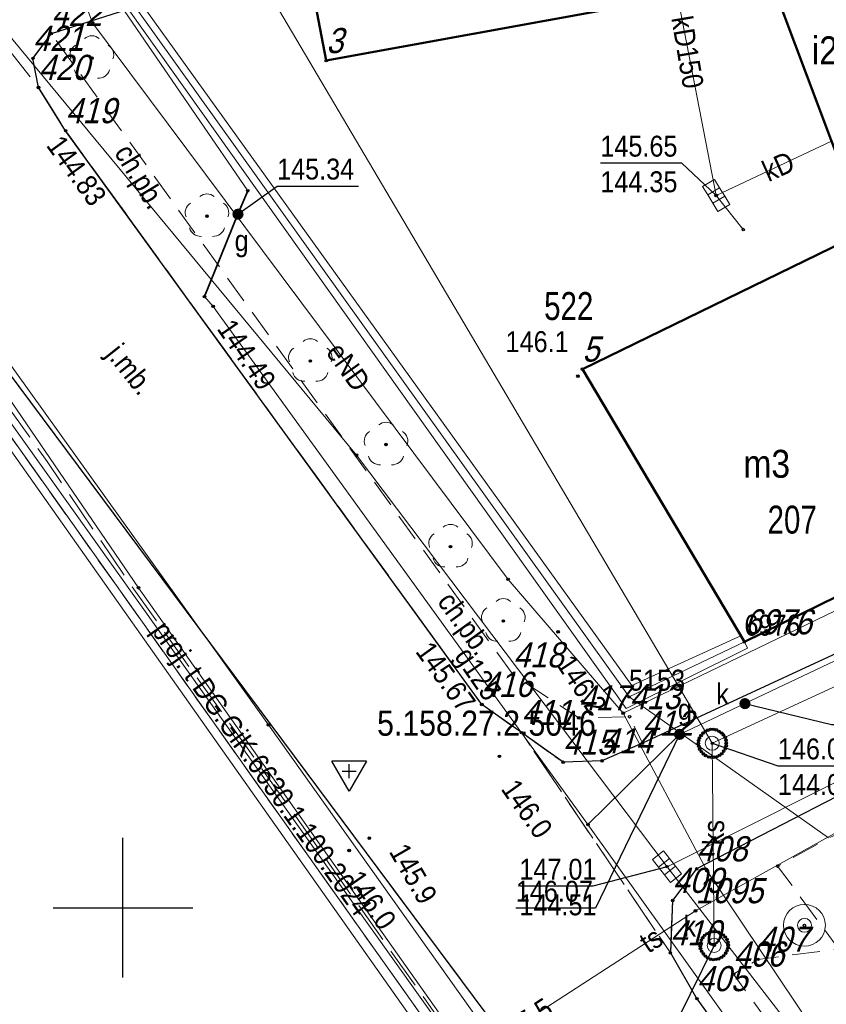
# Model space of a CAD drawing. Header units: metres. Extents: x 5551907 to 5556416, y 5709283 to 5712755.
# Tile 26 of 100: x 5554396 to 5554425, y 5710597 to 5710632. Entities that reach past the tile are written whole.
import ezdxf
from ezdxf.enums import TextEntityAlignment as Align

# ---------------------------------------------------------------- set-up
doc = ezdxf.new("R2010")
doc.units = ezdxf.units.M
for name, pattern in [('1.0_0.5', [1.5, 1, -0.5]), ('1.5_0.5', [2, 1.5, -0.5]), ('219-500', [0])]:
    doc.linetypes.add(name, pattern=pattern)
doc.layers.get('0').update_dxf_attribs({"color": 2, "lineweight": 5})
doc.styles.get("Standard").update_dxf_attribs({"font": 'Working1250', "width": 0.75})
doc.linetypes.add('otdn_500', pattern='A,5,0,[21,ksztalty.shx,S=0.5,R=0,X=0,Y=0]', length=5)

# ---------------------------------------------------------------- blocks, each defined once
blk = doc.blocks.new('PUNKTBUD')
at = {"color": 0}
blk.add_circle((0, 0), 0.045, dxfattribs=at)
blk = doc.blocks.new('203')
at = {"linetype": 'Continuous', "lineweight": 0}
h = blk.add_hatch(color=0, dxfattribs=at)
edge = h.paths.add_edge_path()
edge.add_arc((0, 0), 0.045, 0, 360)
blk = doc.blocks.new('PW01')
at = {"linetype": 'Continuous', "lineweight": 13}
h = blk.add_hatch(color=0, dxfattribs=at)
edge = h.paths.add_edge_path()
edge.add_arc((0, 0), 0.045, 0, 360)
blk = doc.blocks.new('OP021')
at = {"linetype": 'Continuous', "lineweight": 13}
h = blk.add_hatch(color=0, dxfattribs=at)
edge = h.paths.add_edge_path()
edge.add_arc((0, 0), 0.05, 0, 360)
at = {"color": 0, "linetype": 'Continuous', "lineweight": 13}
for centre, start, end in [((0, 0.4), 49.272, 130.728), ((-0.38, 0.124), 121.308, 202.548), ((0.38, 0.124), 337.452, 58.692), ((-0.235, -0.324), 193.221, 274.871), ((0.235, -0.324), 265.129, 346.779)]:
    blk.add_arc(centre, 0.4, start, end, dxfattribs=at)
blk = doc.blocks.new('US22')
at = {"color": 0, "linetype": 'Continuous', "lineweight": 13}
blk.add_circle((0, 0), 0.25, dxfattribs=at)
blk = doc.blocks.new('US13')
at = {"color": 0, "linetype": 'Continuous', "lineweight": 13}
for radius in [0.75, 0.25]:
    blk.add_circle((0, 0), radius, dxfattribs=at)
blk = doc.blocks.new('US05')
at = {"color": 0, "linetype": 'Continuous', "lineweight": 13}
for p, q in [((-0.525, -0.25), (-0.525, 0.25)), ((-0.525, 0.25), (-0.175, 0.25)), ((-0.175, -0.25), (-0.175, 0.25)), ((-0.175, 0.25), (0.175, 0.25)), ((0.175, -0.25), (0.175, 0.25)), ((0.175, 0.25), (0.525, 0.25)), ((0.525, -0.25), (0.525, 0.25)), ((-0.525, -0.25), (-0.175, -0.25)), ((-0.175, -0.25), (0.175, -0.25)), ((0.175, -0.25), (0.525, -0.25))]:
    blk.add_line(p, q, dxfattribs=at)
blk = doc.blocks.new('US25')
at = {"linetype": 'Continuous', "lineweight": 0}
h = blk.add_hatch(color=0, dxfattribs=at)
edge = h.paths.add_edge_path()
edge.add_arc((0, 0), 0.2, 0, 360)
blk = doc.blocks.new('PIKIETAW1891')
at = {"color": 0}
blk.add_circle((0, 0), 0.045, dxfattribs=at)
blk = doc.blocks.new('OSSH')
at = {"color": 0}
for p, q in [((0, -0.721), (-0.624, 0.362)), ((0.626, 0.362), (-0.624, 0.362)), ((0.626, 0.362), (0, -0.721)), ((-0.25, 0), (0.25, 0)), ((0, -0.25), (0, 0.25))]:
    blk.add_line(p, q, dxfattribs=at)
blk = doc.blocks.new('RAMKA500K')
at = {"color": 0}
for p, q in [((0, 97.5), (0, 102.5)), ((400, 97.5), (400, 102.5)), ((0, 100), (2.5, 100)), ((397.5, 100), (400, 100))]:
    blk.add_line(p, q, dxfattribs=at)

msp = doc.modelspace()

# ---------------------------------------------------------------- linework, layer by layer
at = {"layer": '218-kontur użytku gruntowego', "color": 3, "linetype": 'CONTINUOUS', "lineweight": 18, "flags": 128}
for points in [[(5554400.44, 5710632.27), (5554418.12, 5710607.55)], [(5554418.12, 5710607.55), (5554400.44, 5710632.27)], [(5554417.28, 5710586.85), (5554385.57, 5710631.55)], [(5554385.57, 5710631.55), (5554417.28, 5710586.85)], [(5554422.25, 5710609.52), (5554431.61, 5710614.12)], [(5554431.61, 5710614.12), (5554422.25, 5710609.52)], [(5554418.12, 5710607.55), (5554422.25, 5710609.52)], [(5554422.25, 5710609.52), (5554418.12, 5710607.55)]]:
    msp.add_lwpolyline(points, dxfattribs=at)
at = {"layer": '219-działka ewidencyjna', "color": 7, "linetype": '219-500', "lineweight": 18, "flags": 128}
for points in [[(5554421.88, 5710636.76), (5554425.93, 5710626.02)], [(5554400.44, 5710632.27), (5554418.12, 5710607.55)], [(5554385.57, 5710631.55), (5554417.28, 5710586.85)], [(5554431.61, 5710614.12), (5554422.25, 5710609.52)], [(5554422.25, 5710609.52), (5554418.12, 5710607.55)], [(5554418.12, 5710607.55), (5554425.26, 5710602.5)]]:
    msp.add_lwpolyline(points, dxfattribs=at)
at = {"layer": '312-budynek ewidencyjny', "color": 7, "linetype": 'CONTINUOUS', "lineweight": 50, "flags": 128}
for points in [[(5554407.28, 5710630.34), (5554406.56, 5710634.1)], [(5554423.2, 5710633.25), (5554407.28, 5710630.34)], [(5554425.78, 5710626.38), (5554423.2, 5710633.25)], [(5554416.45, 5710619.29), (5554426.76, 5710624.32)], [(5554422.25, 5710609.52), (5554416.45, 5710619.29)], [(5554431.61, 5710614.12), (5554422.25, 5710609.52)]]:
    msp.add_lwpolyline(points, dxfattribs=at)
at = {"layer": 'chodnik', "color": 7, "linetype": '1.0_0.5', "lineweight": 18, "flags": 128}
for points in [[(5554323.63, 5710713.31), (5554326.52, 5710709.16), (5554339.47, 5710691.89), (5554356.75, 5710669.05), (5554369.9, 5710652.17), (5554375.24, 5710645.27), (5554382.14, 5710636.36), (5554385.57, 5710631.55), (5554417.28, 5710586.85), (5554420.33, 5710583.2), (5554421.57, 5710584.7), (5554394.12, 5710621.57), (5554370.14, 5710654.01), (5554350.19, 5710680.11), (5554349.5, 5710681.17), (5554338.47, 5710695.86), (5554328.36, 5710709.29), (5554324.94, 5710714.22)], [(5554396.78, 5710630.42), (5554396.98, 5710629.38), (5554397.95, 5710627.83), (5554412.85, 5710607.28), (5554414.27, 5710606.27), (5554415.76, 5710605.21), (5554417.15, 5710605.26), (5554418.6, 5710605.89), (5554418.14, 5710606.84), (5554416.32, 5710606.8), (5554413.97, 5710608.34), (5554397.44, 5710631.31)], [(5554429.47, 5710584.39), (5554430.99, 5710584.95), (5554421.86, 5710597.62), (5554422.73, 5710598.15), (5554425.63, 5710598.52), (5554423.44, 5710601.49), (5554425.26, 5710602.5), (5554431.17, 5710605.11), (5554438.07, 5710607.99), (5554444.91, 5710611.36), (5554452.11, 5710615.02), (5554452.61, 5710615.32), (5554452.13, 5710615.92), (5554451.37, 5710616.17), (5554450.17, 5710615.94), (5554426.32, 5710604.38), (5554420.54, 5710601.39), (5554419.68, 5710600.26), (5554419.6, 5710598.38), (5554420.55, 5710596.74)]]:
    msp.add_lwpolyline(points, close=True, dxfattribs=at)
at = {"layer": 'jezdnia', "color": 7, "linetype": '1.5_0.5', "lineweight": 18, "flags": 128}
for points in [[(5554552.05, 5710711.22), (5554552.63, 5710709.3), (5554552.53, 5710707.06), (5554552.16, 5710705.41), (5554551.51, 5710704.05), (5554550.31, 5710702.54), (5554547.38, 5710699.78), (5554530.25, 5710683.47), (5554518.24, 5710671.52), (5554515.19, 5710668.72), (5554512.43, 5710666.27), (5554509.44, 5710663.6), (5554503.12, 5710658.09), (5554494.7, 5710651.01), (5554489.25, 5710646.55), (5554488.04, 5710645.72), (5554487.11, 5710645.3), (5554485.69, 5710644.79), (5554478.94, 5710642.57), (5554477.43, 5710642.29), (5554475.08, 5710642.25), (5554473.42, 5710642.28), (5554472.43, 5710638.71), (5554473.93, 5710638.51), (5554474.43, 5710637.77), (5554474.72, 5710636.97), (5554474.66, 5710636.42), (5554473.93, 5710635.73), (5554466.73, 5710630.76), (5554450.45, 5710621.12), (5554425.4, 5710609.05), (5554418.6, 5710605.89), (5554417.15, 5710605.26), (5554415.76, 5710605.21), (5554414.27, 5710606.27), (5554419.6, 5710598.38), (5554419.68, 5710600.26), (5554420.54, 5710601.39), (5554426.32, 5710604.38), (5554450.17, 5710615.94), (5554455.64, 5710618.96), (5554457.51, 5710620.02), (5554470.33, 5710627.61), (5554480.55, 5710633.59), (5554490.93, 5710638.9), (5554493.53, 5710640.11), (5554500.28, 5710648.12), (5554500.93, 5710648.88), (5554511.72, 5710657.89), (5554514.76, 5710660.52), (5554517.05, 5710662.45), (5554519.99, 5710665.18), (5554525.09, 5710670.03), (5554526.61, 5710671.37), (5554527.35, 5710672.08), (5554528.16, 5710672.64), (5554535.47, 5710679.96), (5554536.25, 5710680.82), (5554537.58, 5710682.07), (5554542.1, 5710686.33), (5554551.5, 5710695.18), (5554553.01, 5710696.3), (5554554.52, 5710697.03), (5554556.44, 5710697.5), (5554558.78, 5710696.84), (5554560.73, 5710695.29)], [(5554421.57, 5710584.7), (5554429.47, 5710584.39), (5554420.55, 5710596.74), (5554419.6, 5710598.38), (5554414.27, 5710606.27), (5554412.85, 5710607.28), (5554397.95, 5710627.83), (5554396.98, 5710629.38), (5554375.33, 5710656.67), (5554354.72, 5710685.09), (5554349.5, 5710681.17), (5554350.19, 5710680.11), (5554370.14, 5710654.01), (5554394.12, 5710621.57)]]:
    msp.add_lwpolyline(points, close=True, dxfattribs=at)
at = {"layer": 'krawężnik', "color": 7, "linetype": 'CONTINUOUS', "lineweight": 25, "flags": 128}
for points in [[(5554421.57, 5710584.7), (5554394.12, 5710621.57), (5554370.14, 5710654.01), (5554350.19, 5710680.11), (5554349.5, 5710681.17), (5554338.47, 5710695.86), (5554328.36, 5710709.29), (5554324.94, 5710714.22)], [(5554472.43, 5710638.71), (5554473.93, 5710638.51), (5554474.43, 5710637.77), (5554474.72, 5710636.97), (5554474.66, 5710636.42), (5554473.93, 5710635.73), (5554466.73, 5710630.76), (5554450.45, 5710621.12), (5554425.4, 5710609.05), (5554418.6, 5710605.89), (5554417.15, 5710605.26), (5554415.76, 5710605.21), (5554414.27, 5710606.27), (5554412.85, 5710607.28), (5554397.95, 5710627.83), (5554396.98, 5710629.38), (5554396.78, 5710630.42), (5554397.44, 5710631.31), (5554400.44, 5710632.27)], [(5554452.61, 5710615.32), (5554452.13, 5710615.92), (5554451.37, 5710616.17), (5554450.17, 5710615.94), (5554426.32, 5710604.38), (5554420.54, 5710601.39), (5554419.68, 5710600.26), (5554419.6, 5710598.38), (5554420.55, 5710596.74), (5554429.47, 5710584.39)]]:
    msp.add_lwpolyline(points, dxfattribs=at)
at = {"layer": 'obudowa ochronna przewodu', "color": 7, "linetype": 'CONTINUOUS', "lineweight": 35, "flags": 128}
msp.add_lwpolyline([(5554402.92, 5710621.89), (5554404.12, 5710624.84), (5554404.47, 5710625.68)], dxfattribs=at)
at = {"layer": 'przewód elektroenergetyczny podziemny', "color": 1, "linetype": 'CONTINUOUS', "lineweight": 18, "flags": 128}
for points in [[(5554396.74, 5710637.56), (5554398.91, 5710631.7), (5554413.79, 5710611.76), (5554417.91, 5710606.97), (5554420.9, 5710601.33), (5554425.41, 5710594.62), (5554440.73, 5710570.16), (5554441.76, 5710569.31), (5554444.92, 5710571.7), (5554445.59, 5710571.37), (5554447.05, 5710571.93), (5554466.29, 5710583.95), (5554467.82, 5710585.54), (5554469.46, 5710586.99), (5554470, 5710588.24)], [(5554417.91, 5710606.97), (5554451.06, 5710622.98), (5554454, 5710624.58)]]:
    msp.add_lwpolyline(points, dxfattribs=at)
at = {"layer": 'przewód gazowy', "color": 40, "linetype": 'CONTINUOUS', "lineweight": 18, "flags": 128}
for points in [[(5554416.65, 5710602.98), (5554403.23, 5710621.54), (5554402.92, 5710621.89), (5554404.12, 5710624.84), (5554404.47, 5710625.68), (5554397.07, 5710636.48), (5554396.18, 5710636.85), (5554393.21, 5710638.9), (5554390.23, 5710641.85), (5554387.51, 5710644.56), (5554380.01, 5710652.42)], [(5554486.45, 5710644.06), (5554480.09, 5710640.63), (5554479.35, 5710637.86), (5554467.72, 5710631.02), (5554457.69, 5710625.12), (5554455.64, 5710623.84), (5554451.05, 5710621.25), (5554437.2, 5710614.4), (5554422.27, 5710607.31), (5554419.93, 5710606.21), (5554416.65, 5710602.98)], [(5554458.63, 5710544.72), (5554452.81, 5710552.45), (5554445.41, 5710563.26), (5554445.14, 5710563.64), (5554442.44, 5710567.41), (5554430.23, 5710585.03), (5554427.69, 5710587.53), (5554416.65, 5710602.98)]]:
    msp.add_lwpolyline(points, dxfattribs=at)
at = {"layer": 'przewód kanalizacyjny', "color": 34, "linetype": 'CONTINUOUS', "lineweight": 18, "flags": 128}
for points in [[(5554403.43, 5710635.81), (5554421.1, 5710605.89), (5554436.67, 5710613.08), (5554452.64, 5710620.71), (5554475.58, 5710633.69), (5554493.24, 5710644.62), (5554505.33, 5710636.12), (5554511.32, 5710631.05), (5554532.54, 5710615.46), (5554538.01, 5710606.53), (5554542.3, 5710598.85), (5554545.18, 5710592.28), (5554547.72, 5710585.05), (5554551.08, 5710576.4), (5554560.88, 5710550.1), (5554563.42, 5710544.78), (5554570, 5710519.72), (5554571.02, 5710502.86)], [(5554515.93, 5710629.05), (5554498.05, 5710642.9), (5554494.02, 5710642.62), (5554493.13, 5710642.63), (5554470.02, 5710641.98), (5554450.65, 5710640.72), (5554445.72, 5710640.39), (5554434.44, 5710639.3), (5554418.83, 5710637.96), (5554391.77, 5710636.28), (5554394.11, 5710633.44), (5554408.36, 5710616.21), (5554419.48, 5710601.47)], [(5554418.83, 5710637.96), (5554421.24, 5710625.51)], [(5554479.52, 5710633.3), (5554458.72, 5710621.09), (5554441.18, 5710612.36), (5554419.48, 5710601.47)], [(5554421.24, 5710625.51), (5554425.37, 5710627.46)], [(5554421.24, 5710625.51), (5554422.21, 5710624.29)], [(5554421.17, 5710598.65), (5554421.1, 5710605.89)], [(5554419.48, 5710601.47), (5554432.44, 5710584.66), (5554437.45, 5710586.19), (5554437.6, 5710585.6)]]:
    msp.add_lwpolyline(points, dxfattribs=at)
at = {"layer": 'przewód telekomunikacyjny podziemny', "color": 30, "linetype": 'CONTINUOUS', "lineweight": 18, "flags": 128}
for points in [[(5554446.39, 5710546), (5554438, 5710558.61), (5554420.23, 5710583.63), (5554400.56, 5710611.46), (5554390.86, 5710625.65), (5554379.37, 5710640.87), (5554363.85, 5710660.95), (5554356.41, 5710670.49), (5554340.96, 5710690.97), (5554324.08, 5710713.52), (5554322.07, 5710717.37), (5554318.83, 5710725.14), (5554317.4, 5710729.49), (5554313.96, 5710747.36), (5554310.1, 5710767.3), (5554307.07, 5710783.72), (5554304.42, 5710793.03), (5554300.46, 5710804.82), (5554292.87, 5710822.58)], [(5554463.96, 5710526.5), (5554462.85, 5710526.03), (5554461.35, 5710526.43), (5554450.63, 5710541.17), (5554432.61, 5710568.64), (5554418.97, 5710587.2), (5554405.21, 5710606.55), (5554390.24, 5710627.44), (5554367.89, 5710656.4), (5554350.5, 5710678.99), (5554328.33, 5710708.59), (5554322.14, 5710717.73), (5554320.14, 5710722.26), (5554317.97, 5710729.06), (5554315.34, 5710738.47), (5554308.85, 5710776.34), (5554305.91, 5710789.01), (5554301.93, 5710801.22), (5554298.1, 5710811.71)], [(5554451.62, 5710615.26), (5554451.25, 5710615.01), (5554445.5, 5710612.03), (5554439.88, 5710609.43), (5554431.8, 5710606.18), (5554420.5, 5710599.89), (5554413.04, 5710595.05), (5554418.43, 5710587.27), (5554421.85, 5710580.69), (5554423.62, 5710578.89), (5554425.07, 5710576.9), (5554428.95, 5710571.78), (5554432.09, 5710567.46), (5554439.67, 5710557.33), (5554446.17, 5710546.45), (5554449.55, 5710541.81), (5554450.74, 5710539.67), (5554440.28, 5710534.28), (5554434.87, 5710531.22), (5554426.77, 5710526.7), (5554421.99, 5710524.3), (5554412.76, 5710518.69), (5554409.67, 5710523.11), (5554408.89, 5710523.91)]]:
    msp.add_lwpolyline(points, dxfattribs=at)
at = {"layer": 'przewód telekomunikacyjny podziemny - ob. projektowany', "color": 30, "linetype": '1.5_0.5', "lineweight": 18, "flags": 128}
msp.add_lwpolyline([(5554463.96, 5710526.5), (5554463.32, 5710526.04), (5554458.17, 5710524.26), (5554457.12, 5710523.86), (5554448.01, 5710540.49), (5554448.84, 5710543.27), (5554441.72, 5710554.37), (5554440.62, 5710555.15), (5554435.68, 5710562.26), (5554434.34, 5710564.11), (5554434.27, 5710565.07), (5554430.76, 5710569.72), (5554423.75, 5710578.99), (5554423.15, 5710579.08), (5554422.39, 5710580.23), (5554421.55, 5710581.5), (5554419.86, 5710584.76), (5554419.35, 5710585.14), (5554418.6, 5710585.59), (5554412.3, 5710594.62), (5554404.98, 5710604.98), (5554400.32, 5710611.51), (5554397.29, 5710615.98), (5554393.83, 5710620.82), (5554393.17, 5710620.36)], dxfattribs=at)
at = {"layer": 'rzedna-Atr2', "color": 7, "flags": 128}
for points in [[(5554421.24, 5710625.51), (5554420.01, 5710626.67), (5554417.093, 5710626.67)], [(5554404.12, 5710624.84), (5554405.52, 5710625.85), (5554408.437, 5710625.85)], [(5554422.27, 5710607.31), (5554425.37, 5710606.56), (5554427.931, 5710606.56)], [(5554419.93, 5710606.21), (5554416.92, 5710599.98), (5554414.066, 5710599.98)], [(5554421.1, 5710605.89), (5554423.45, 5710605.08), (5554426.362, 5710605.08)], [(5554419.48, 5710601.47), (5554416.82, 5710600.77), (5554414.195, 5710600.77)], [(5554421.17, 5710598.65), (5554419.43, 5710595.11), (5554416.507, 5710595.11)]]:
    msp.add_lwpolyline(points, dxfattribs=at)
at = {"layer": 'studnia kanalizacyjna', "color": 34, "linetype": 'CONTINUOUS', "lineweight": 18, "flags": 128}
for points in [[(5554421.6, 5710605.9), (5554421.6, 5710605.8), (5554421.57, 5710605.7), (5554421.51, 5710605.61), (5554421.44, 5710605.52), (5554421.36, 5710605.46), (5554421.27, 5710605.41), (5554421.17, 5710605.39), (5554421.07, 5710605.39), (5554420.97, 5710605.4), (5554420.86, 5710605.45), (5554420.78, 5710605.51), (5554420.71, 5710605.59), (5554420.65, 5710605.68), (5554420.62, 5710605.78), (5554420.6, 5710605.88), (5554420.61, 5710605.98), (5554420.64, 5710606.08), (5554420.7, 5710606.17), (5554420.77, 5710606.25), (5554420.85, 5710606.31), (5554420.94, 5710606.36), (5554421.04, 5710606.39), (5554421.14, 5710606.39), (5554421.24, 5710606.37), (5554421.34, 5710606.32), (5554421.43, 5710606.26), (5554421.5, 5710606.19), (5554421.56, 5710606.1), (5554421.59, 5710606)], [(5554421.67, 5710598.66), (5554421.66, 5710598.56), (5554421.63, 5710598.46), (5554421.58, 5710598.37), (5554421.51, 5710598.28), (5554421.43, 5710598.22), (5554421.33, 5710598.17), (5554421.23, 5710598.15), (5554421.13, 5710598.14), (5554421.03, 5710598.16), (5554420.93, 5710598.21), (5554420.85, 5710598.27), (5554420.78, 5710598.35), (5554420.72, 5710598.44), (5554420.68, 5710598.53), (5554420.67, 5710598.63), (5554420.68, 5710598.73), (5554420.71, 5710598.84), (5554420.76, 5710598.93), (5554420.83, 5710599.01), (5554420.91, 5710599.07), (5554421.01, 5710599.12), (5554421.11, 5710599.14), (5554421.21, 5710599.15), (5554421.31, 5710599.13), (5554421.41, 5710599.08), (5554421.49, 5710599.02), (5554421.56, 5710598.95), (5554421.63, 5710598.86), (5554421.66, 5710598.76)]]:
    msp.add_lwpolyline(points, close=True, dxfattribs=at)
at = {"layer": 'ściana oporowa (linia)', "color": 0, "lineweight": 18}
for p, q in [((5554400.643, 5710632.415), (5554418.226, 5710607.962)), ((5554386.634, 5710630.485), (5554417.793, 5710586.769)), ((5554418.226, 5710607.962), (5554422.142, 5710609.746)), ((5554422.142, 5710609.746), (5554422.25, 5710609.52))]:
    msp.add_line(p, q, dxfattribs=at)
at = {"layer": 'ściana oporowa (linia)', "color": 0, "linetype": 'otdn_500', "lineweight": 18}
for p, q in [((5554400.237, 5710632.124), (5554418.014, 5710607.138)), ((5554386.226, 5710630.195), (5554416.707, 5710587.011)), ((5554422.358, 5710609.294), (5554422.25, 5710609.52)), ((5554418.014, 5710607.138), (5554422.358, 5710609.294))]:
    msp.add_line(p, q, dxfattribs=at)

# ---------------------------------------------------------------- block references
at = {"layer": '203-punkt graniczny', "color": 7, "linetype": 'CONTINUOUS', "lineweight": 18}
for p in [(5554422.25, 5710609.52), (5554418.12, 5710607.55)]:
    msp.add_blockref('203', p, dxfattribs=at)
at = {"layer": 'drzewo liściaste', "color": 94, "linetype": 'CONTINUOUS', "lineweight": 18}
for p in [(5554398.89, 5710630.43), (5554403.01, 5710624.77), (5554406.71, 5710619.58), (5554409.42, 5710616.59), (5554411.73, 5710612.93), (5554413.62, 5710610.27)]:
    msp.add_blockref('OP021', p, dxfattribs=at)
at = {"layer": 'kratka ściekowa', "color": 34, "linetype": 'CONTINUOUS', "lineweight": 18}
for p, rotation in [((5554421.24, 5710625.51), 301.477), ((5554419.48, 5710601.47), 308.254)]:
    msp.add_blockref('US05', p, dxfattribs=dict(at, rotation=rotation))
at = {"layer": 'pikieta naturalna', "color": 7, "linetype": 'CONTINUOUS', "lineweight": 13}
for p in [(5554416.29, 5710619.04), (5554415.58, 5710609.88), (5554413.48, 5710605.42), (5554408.82, 5710602.49), (5554408.1, 5710602.05)]:
    msp.add_blockref('PW01', p, dxfattribs=at)
at = {"layer": 'pikieta sztuczna', "color": 7, "linetype": 'CONTINUOUS', "lineweight": 13}
for p in [(5554397.95, 5710627.83), (5554412.85, 5710607.28), (5554420.55, 5710596.74)]:
    msp.add_blockref('PW01', p, dxfattribs=at)
at = {"layer": 'Punkt budynku', "color": 5, "linetype": 'CONTINUOUS', "lineweight": 18}
for p in [(5554407.28, 5710630.34), (5554416.45, 5710619.29), (5554422.25, 5710609.52)]:
    msp.add_blockref('PUNKTBUD', p, dxfattribs=at)
at = {"layer": 'Punkt roboczy BDOT GESUT K1', "color": 6, "linetype": 'CONTINUOUS', "lineweight": 18}
for p in [(5554398.91, 5710631.7), (5554397.44, 5710631.31), (5554397.44, 5710631.31), (5554396.78, 5710630.42), (5554396.78, 5710630.42), (5554398.89, 5710630.43), (5554396.98, 5710629.38), (5554396.98, 5710629.38), (5554396.98, 5710629.38), (5554397.95, 5710627.83), (5554397.95, 5710627.83), (5554397.95, 5710627.83), (5554397.95, 5710627.83), (5554404.47, 5710625.68), (5554404.47, 5710625.68), (5554421.24, 5710625.51), (5554421.24, 5710625.51), (5554421.24, 5710625.51), (5554421.24, 5710625.51), (5554404.12, 5710624.84), (5554404.12, 5710624.84), (5554404.12, 5710624.84), (5554403.01, 5710624.77), (5554422.21, 5710624.29), (5554402.92, 5710621.89), (5554402.92, 5710621.89), (5554403.23, 5710621.54), (5554403.23, 5710621.54), (5554406.71, 5710619.58), (5554416.29, 5710619.04), (5554409.42, 5710616.59), (5554408.36, 5710616.21), (5554411.73, 5710612.93), (5554413.79, 5710611.76), (5554400.56, 5710611.46), (5554413.62, 5710610.27), (5554415.58, 5710609.88), (5554422.25, 5710609.52), (5554413.97, 5710608.34), (5554418.12, 5710607.55), (5554412.85, 5710607.28), (5554412.85, 5710607.28), (5554412.85, 5710607.28), (5554412.85, 5710607.28), (5554422.27, 5710607.31), (5554422.27, 5710607.31), (5554417.91, 5710606.97), (5554417.91, 5710606.97), (5554418.14, 5710606.84), (5554405.21, 5710606.55), (5554416.32, 5710606.8), (5554414.27, 5710606.27), (5554414.27, 5710606.27), (5554414.27, 5710606.27), (5554414.27, 5710606.27), (5554419.93, 5710606.21), (5554419.93, 5710606.21), (5554420.7, 5710606.17), (5554420.77, 5710606.25), (5554420.85, 5710606.31), (5554420.94, 5710606.36), (5554421.04, 5710606.39), (5554421.14, 5710606.39), (5554421.24, 5710606.37), (5554421.34, 5710606.32), (5554421.43, 5710606.26), (5554421.5, 5710606.19), (5554418.6, 5710605.89), (5554418.6, 5710605.89), (5554418.6, 5710605.89), (5554420.6, 5710605.88), (5554420.61, 5710605.98), (5554420.62, 5710605.78), (5554420.64, 5710606.08), (5554421.1, 5710605.89), (5554421.1, 5710605.89), (5554421.1, 5710605.89), (5554421.56, 5710606.1), (5554421.59, 5710606), (5554421.6, 5710605.9), (5554421.6, 5710605.8), (5554413.48, 5710605.42), (5554420.65, 5710605.68), (5554420.71, 5710605.59), (5554420.78, 5710605.51), (5554420.86, 5710605.45), (5554421.27, 5710605.41), (5554421.36, 5710605.46), (5554421.44, 5710605.52), (5554421.51, 5710605.61), (5554421.57, 5710605.7), (5554415.76, 5710605.21), (5554415.76, 5710605.21), (5554415.76, 5710605.21), (5554417.15, 5710605.26), (5554417.15, 5710605.26), (5554417.15, 5710605.26), (5554420.97, 5710605.4), (5554421.07, 5710605.39), (5554421.17, 5710605.39), (5554416.65, 5710602.98), (5554416.65, 5710602.98), (5554416.65, 5710602.98), (5554408.82, 5710602.49), (5554408.1, 5710602.05), (5554419.48, 5710601.47), (5554419.48, 5710601.47), (5554419.48, 5710601.47), (5554419.48, 5710601.47), (5554420.54, 5710601.39), (5554420.54, 5710601.39), (5554420.54, 5710601.39), (5554420.9, 5710601.33), (5554423.44, 5710601.49), (5554419.68, 5710600.26), (5554419.68, 5710600.26), (5554419.68, 5710600.26), (5554420.5, 5710599.89), (5554420.91, 5710599.07), (5554421.01, 5710599.12), (5554421.11, 5710599.14), (5554421.21, 5710599.15), (5554421.31, 5710599.13), (5554421.41, 5710599.08), (5554424.4, 5710599.37), (5554420.68, 5710598.73), (5554420.71, 5710598.84), (5554420.76, 5710598.93), (5554420.83, 5710599.01), (5554421.49, 5710599.02), (5554421.56, 5710598.95), (5554421.63, 5710598.86), (5554421.66, 5710598.76), (5554419.6, 5710598.38), (5554419.6, 5710598.38), (5554419.6, 5710598.38), (5554419.6, 5710598.38), (5554420.67, 5710598.63), (5554420.68, 5710598.53), (5554420.72, 5710598.44), (5554421.17, 5710598.65), (5554421.17, 5710598.65), (5554421.58, 5710598.37), (5554421.63, 5710598.46), (5554421.66, 5710598.56), (5554421.67, 5710598.66), (5554420.78, 5710598.35), (5554420.85, 5710598.27), (5554420.93, 5710598.21), (5554421.03, 5710598.16), (5554421.13, 5710598.14), (5554421.23, 5710598.15), (5554421.33, 5710598.17), (5554421.43, 5710598.22), (5554421.51, 5710598.28), (5554422.73, 5710598.15), (5554421.86, 5710597.62), (5554420.55, 5710596.74), (5554420.55, 5710596.74), (5554420.55, 5710596.74), (5554420.55, 5710596.74)]:
    msp.add_blockref('PIKIETAW1891', p, dxfattribs=at)
at = {"layer": 'rzedna', "color": 34, "linetype": 'CONTINUOUS', "lineweight": 18}
for p, rotation in [((5554421.24, 5710625.51), 301.477), ((5554419.48, 5710601.47), 308.254)]:
    msp.add_blockref('PW01', p, dxfattribs=dict(at, rotation=rotation))
at = {"layer": 'rzedna', "color": 40, "linetype": 'CONTINUOUS', "lineweight": 18}
for p in [(5554404.12, 5710624.84), (5554403.23, 5710621.54), (5554422.27, 5710607.31), (5554419.93, 5710606.21)]:
    msp.add_blockref('PW01', p, dxfattribs=at)
at = {"layer": 'rzedna', "color": 34, "linetype": 'CONTINUOUS', "lineweight": 18}
for p in [(5554421.1, 5710605.89), (5554421.17, 5710598.65)]:
    msp.add_blockref('PW01', p, dxfattribs=at)
at = {"layer": 'studnia zwykła', "color": 5, "linetype": 'CONTINUOUS', "lineweight": 18}
msp.add_blockref('US13', (5554424.4, 5710599.37), dxfattribs=at)
at = {"layer": 'Szczegółowa osnowa geodezyjna wysokościowa', "color": 7, "linetype": 'CONTINUOUS', "lineweight": 18}
msp.add_blockref('OSSH', (5554408.1, 5710604.89), dxfattribs=at)
at = {"layer": 'Wstawianie ramki sekcyjnej z opisem', "color": 7, "linetype": 'CONTINUOUS', "lineweight": 13}
for p in [(5554000, 5710500), (5554000, 5710500), (5554000, 5710500), (5554000, 5710500), (5554400, 5710500), (5554400, 5710500), (5554400, 5710500), (5554400, 5710500)]:
    msp.add_blockref('RAMKA500K', p, dxfattribs=at)
at = {"layer": 'właz do komory lub kanału - okrągły', "color": 7, "linetype": 'CONTINUOUS', "lineweight": 18}
for p in [(5554421.1, 5710605.89), (5554421.17, 5710598.65)]:
    msp.add_blockref('US22', p, dxfattribs=at)
at = {"layer": 'zasuwa lub zawór', "color": 40, "linetype": 'CONTINUOUS', "lineweight": 18}
for p in [(5554404.12, 5710624.84), (5554422.27, 5710607.31), (5554419.93, 5710606.21)]:
    msp.add_blockref('US25', p, dxfattribs=at)

# ---------------------------------------------------------------- texts
at = {"layer": '203-punkt graniczny-Atr103', "color": 7, "width": 0.9}
for s, p in [('6976', (5554422.25, 5710609.52)), ('6976', (5554422.25, 5710609.52)), ('5153', (5554418.12, 5710607.55)), ('5153', (5554418.12, 5710607.55))]:
    msp.add_text(s, height=0.75, dxfattribs=at).set_placement(p, align=Align.BOTTOM_LEFT)
at = {"layer": '211-numer działki ewidencyjnej', "color": 7, "linetype": 'CONTINUOUS', "lineweight": 18, "width": 0.79}
msp.add_text('522', height=1, dxfattribs=at).set_placement((5554415.08, 5710621.05))
at = {"layer": '312-oznaczenie budynku ewidencyjnego', "color": 7, "linetype": 'CONTINUOUS', "lineweight": 18, "width": 0.79}
msp.add_text('207', height=1, dxfattribs=at).set_placement((5554423.08, 5710614.4), align=Align.TOP_LEFT)
at = {"layer": '312-oznaczenie budynku ewidencyjnego-Atr117', "color": 7, "width": 0.9}
for s, p in [('i2', (5554425.13, 5710630.71)), ('m3', (5554423.05, 5710615.9))]:
    msp.add_text(s, height=1, dxfattribs=at).set_placement(p, align=Align.MIDDLE_CENTER)
at = {"layer": 'chodnik-Atr17', "color": 7, "width": 0.9}
for rotation, p in [(301.032, (5554399.67, 5710627.05)), (-54.26, (5554411.23, 5710610.96))]:
    msp.add_text('ch.pb.', height=0.75, rotation=rotation, dxfattribs=at).set_placement(p)
at = {"layer": 'jezdnia-Atr17', "color": 7, "width": 0.9}
msp.add_text('j.mb.', height=0.75, rotation=308.517, dxfattribs=at).set_placement((5554399.37, 5710619.82))
at = {"layer": 'pikieta naturalna-Atr2', "color": 7, "width": 0.9}
msp.add_text('146.1', height=0.75, dxfattribs=at).set_placement((5554413.7, 5710619.9))
for s, rotation, p in [('146.2', 303.69, (5554415.49, 5710608.72)), ('146.0', 305.348, (5554413.51, 5710604.25)), ('145.9', 300.01, (5554409.51, 5710602.01)), ('146.0', 304.756, (5554407.93, 5710600.99))]:
    msp.add_text(s, height=0.75, rotation=rotation, dxfattribs=at).set_placement(p)
at = {"layer": 'pikieta sztuczna-Atr2', "color": 7, "width": 0.9}
for s, p in [('144.83', (5554397.23, 5710627.3)), ('145.67', (5554410.45, 5710609.17))]:
    msp.add_text(s, height=0.75, rotation=305.944, dxfattribs=at).set_placement(p)
at = {"layer": 'przewód elektroenergetyczny podziemny-Atr1', "color": 1, "width": 0.9}
msp.add_text('eND', height=0.75, rotation=305.428, dxfattribs=at).set_placement((5554407.55, 5710620.11), align=Align.MIDDLE_LEFT)
at = {"layer": 'przewód gazowy-Atr1', "color": 40, "width": 0.9}
msp.add_text('g125', height=0.75, rotation=304.557, dxfattribs=at).set_placement((5554412.15, 5710609.21), align=Align.MIDDLE_LEFT)
at = {"layer": 'przewód kanalizacyjny-Atr1', "color": 34, "width": 0.9}
for s, rotation, p in [('kD150', 279.626, (5554420, 5710631.93)), ('kD', 24.038, (5554422.96, 5710626.33)), ('ks', 89.208, (5554421.14, 5710602.24))]:
    msp.add_text(s, height=0.75, rotation=rotation, dxfattribs=at).set_placement(p, align=Align.MIDDLE_LEFT)
at = {"layer": 'przewód telekomunikacyjny podziemny - ob. projektowany-Atr1', "color": 30, "width": 0.9}
msp.add_text('proj. t DG.GiK.6630.1.100.2024', height=0.75, rotation=305.513, dxfattribs=at).set_placement((5554401.3, 5710610.14), align=Align.MIDDLE_LEFT)
at = {"layer": 'przewód telekomunikacyjny podziemny-Atr1', "color": 30, "width": 0.9}
msp.add_text('ts', height=0.75, rotation=32.975, dxfattribs=at).set_placement((5554418.61, 5710598.66), align=Align.MIDDLE_LEFT)
at = {"layer": 'Punkt budynku-Atr103', "color": 5, "oblique": 15, "width": 0.9}
msp.add_text('6976', height=0.9, dxfattribs=at).set_placement((5554422.25, 5710609.52), align=Align.BOTTOM_LEFT)
at = {"layer": 'Punkt budynku-Atr104', "color": 5, "oblique": 15, "width": 0.9}
for s, p in [('3', (5554407.28, 5710630.34)), ('5', (5554416.45, 5710619.29))]:
    msp.add_text(s, height=0.9, dxfattribs=at).set_placement(p, align=Align.BOTTOM_LEFT)
at = {"layer": 'Punkt roboczy BDOT GESUT K1-Atr103', "color": 6, "oblique": 15, "width": 0.9}
for s, p in [('422', (5554397.44, 5710631.31)), ('422', (5554397.44, 5710631.31)), ('421', (5554396.78, 5710630.42)), ('421', (5554396.78, 5710630.42)), ('420', (5554396.98, 5710629.38)), ('420', (5554396.98, 5710629.38)), ('420', (5554396.98, 5710629.38)), ('419', (5554397.95, 5710627.83)), ('419', (5554397.95, 5710627.83)), ('419', (5554397.95, 5710627.83)), ('419', (5554397.95, 5710627.83)), ('418', (5554413.97, 5710608.34)), ('416', (5554412.85, 5710607.28)), ('416', (5554412.85, 5710607.28)), ('416', (5554412.85, 5710607.28)), ('416', (5554412.85, 5710607.28)), ('417', (5554416.32, 5710606.8)), ('413', (5554418.14, 5710606.84)), ('411', (5554414.27, 5710606.27)), ('411', (5554414.27, 5710606.27)), ('411', (5554414.27, 5710606.27)), ('411', (5554414.27, 5710606.27)), ('412', (5554418.6, 5710605.89)), ('412', (5554418.6, 5710605.89)), ('412', (5554418.6, 5710605.89)), ('415', (5554415.76, 5710605.21)), ('415', (5554415.76, 5710605.21)), ('415', (5554415.76, 5710605.21)), ('414', (5554417.15, 5710605.26)), ('414', (5554417.15, 5710605.26)), ('414', (5554417.15, 5710605.26)), ('408', (5554420.54, 5710601.39)), ('408', (5554420.54, 5710601.39)), ('408', (5554420.54, 5710601.39)), ('409', (5554419.68, 5710600.26)), ('409', (5554419.68, 5710600.26)), ('409', (5554419.68, 5710600.26)), ('1095', (5554420.5, 5710599.89)), ('410', (5554419.6, 5710598.38)), ('410', (5554419.6, 5710598.38)), ('410', (5554419.6, 5710598.38)), ('410', (5554419.6, 5710598.38)), ('407', (5554422.73, 5710598.15)), ('406', (5554421.86, 5710597.62)), ('405', (5554420.55, 5710596.74)), ('405', (5554420.55, 5710596.74)), ('405', (5554420.55, 5710596.74)), ('405', (5554420.55, 5710596.74))]:
    msp.add_text(s, height=0.9, dxfattribs=at).set_placement(p, align=Align.BOTTOM_LEFT)
at = {"layer": 'rzedna-Atr2', "color": 34, "width": 0.9}
for s, p in [('145.65', (5554417.093, 5710626.678)), ('146.09', (5554423.45, 5710605.088)), ('147.01', (5554414.195, 5710600.777))]:
    msp.add_text(s, height=0.75, dxfattribs=at).set_placement(p, align=Align.BOTTOM_LEFT)
at = {"layer": 'rzedna-Atr2', "color": 40, "width": 0.9}
for s, p in [('145.34', (5554405.52, 5710625.857)), ('146.07', (5554414.066, 5710599.988))]:
    msp.add_text(s, height=0.75, dxfattribs=at).set_placement(p, align=Align.BOTTOM_LEFT)
msp.add_text('144.49', height=0.75, rotation=304.557, dxfattribs=at).set_placement((5554403.65, 5710620.95), align=Align.MIDDLE_LEFT)
at = {"layer": 'rzedna-Atr2', "color": 30, "width": 0.9}
msp.add_text('145.5', height=0.75, rotation=32.975, dxfattribs=at).set_placement((5554413.38, 5710595.27), align=Align.MIDDLE_LEFT)
at = {"layer": 'rzedna-Atr3', "color": 34, "width": 0.9}
for s, p in [('144.35', (5554417.093, 5710625.402)), ('144.03', (5554423.45, 5710603.812)), ('144.51', (5554414.195, 5710599.502))]:
    msp.add_text(s, height=0.75, dxfattribs=at).set_placement(p, align=Align.BOTTOM_LEFT)
at = {"layer": 'Szczegółowa osnowa geodezyjna wysokościowa-Atr103', "color": 7, "width": 0.9}
msp.add_text('5.158.27.2.5046', height=0.9, dxfattribs=at).set_placement((5554409.1, 5710605.89), align=Align.BOTTOM_LEFT)
at = {"layer": 'właz do komory lub kanału - okrągły-Atr17', "color": 7, "width": 0.9}
for p in [(5554421.24, 5710607.28), (5554420.07, 5710598.96)]:
    msp.add_text('k', height=0.75, dxfattribs=at).set_placement(p)
at = {"layer": 'zasuwa lub zawór-Atr17', "color": 40, "width": 0.9}
for p in [(5554404, 5710623.52), (5554419.87, 5710606.73)]:
    msp.add_text('g', height=0.75, dxfattribs=at).set_placement(p)

doc.saveas('drawing.dxf')
